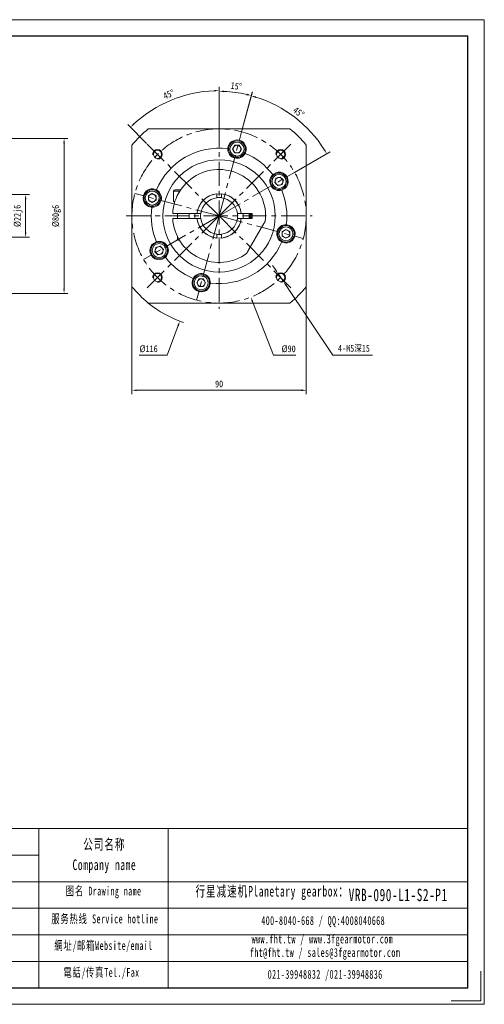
# Model space of a CAD drawing. Header units: millimetres. Extents: x 52 to 772, y 37 to 545.
# Tile 3 of 3: x 532 to 772, y 37 to 545. Entities that reach past the tile are written whole.
import ezdxf

# ---------------------------------------------------------------- set-up
doc = ezdxf.new("R2010")
doc.units = ezdxf.units.MM
doc.header["$LTSCALE"] = 10
doc.linetypes.add('CENTER', pattern=[2, 1.25, -0.25, 0.25, -0.25])
doc.layers.get('0').update_dxf_attribs({"lineweight": 18})
for name, color, linetype, lineweight in [('2细线层', 4, 'Continuous', 18), ('3中心线层', 1, 'CENTER', 18), ('图框_外框线', 7, 'Continuous', 18)]:
    doc.layers.add(name, color=color, linetype=linetype, lineweight=lineweight)
doc.styles.add('TH_GBDIM', font='txt', dxfattribs={"width": 0.8})
doc.styles.add('标准', font='txt', dxfattribs={"width": 0.667})
doc.dimstyles.new('TH_GBDIM', dxfattribs={"dimtxt": 3.5, "dimasz": 2.5, "dimexe": 2, "dimexo": 0, "dimgap": 1.5, "dimtad": 1, "dimdec": 1, "dimdsep": 46, "dimtxsty": 'TH_GBDIM', "dimcen": 2.5, "dimdle": 5, "dimclrd": 4, "dimclre": 4, "dimclrt": 3, "dimadec": 0, "dimazin": 0, "dimtfac": 0.714286, "dimtdec": 1, "dimtmove": 0, "dimatfit": 3, "dimfxl": 0, "dimtolj": 1, "dimarcsym": 0})

# ---------------------------------------------------------------- blocks, each defined once
blk = doc.blocks.new('*X9')
for points in [[(663.96, 416.64), (663.26, 416.18), (665, 414.33)], [(669.52, 408.33), (668.82, 407.87), (667.78, 410.18)]]:
    blk.add_hatch(color=4).paths.add_polyline_path(points, flags=0)
at = {"color": 4}
for p, q in [((663.61, 416.41), (662.22, 418.49)), ((665, 414.33), (667.78, 410.18)), ((693.23, 372.12), (669.17, 408.1)), ((713.71, 372.12), (693.23, 372.12))]:
    blk.add_line(p, q, dxfattribs=at)
at = {"color": 3, "insert": (704.22, 375.51), "char_height": 3.5, "width": 31.08, "attachment_point": 5, "style": 'TH_GBDIM'}
blk.add_mtext('4-M5深15', dxfattribs=at)
blk = doc.blocks.new('*X10')
blk.add_hatch(color=4).paths.add_polyline_path([(652.22, 399.97), (651.44, 399.67), (650.92, 402.15)], flags=0)
at = {"color": 4}
for p, q in [((632.07, 444.07), (637.07, 444.07)), ((634.57, 441.57), (634.57, 446.57)), ((662.63, 372.12), (651.83, 399.82)), ((674.21, 372.12), (662.63, 372.12))]:
    blk.add_line(p, q, dxfattribs=at)
at = {"color": 3, "insert": (670.48, 375.37), "char_height": 3.5, "width": 11.3867, "attachment_point": 5, "style": 'TH_GBDIM'}
blk.add_mtext('%%C90', dxfattribs=at)
blk = doc.blocks.new('*X11')
for points in [[(592.07, 354.41), (592.07, 353.58), (589.57, 354)], [(677.07, 354.41), (677.07, 353.58), (679.57, 354)]]:
    blk.add_hatch(color=4).paths.add_polyline_path(points, flags=0)
at = {"color": 4}
for p, q in [((589.57, 407.48), (589.57, 352)), ((679.57, 407.48), (679.57, 352)), ((592.07, 354), (677.07, 354))]:
    blk.add_line(p, q, dxfattribs=at)
at = {"color": 3, "insert": (634.57, 357.25), "char_height": 3.5, "width": 7.2178, "attachment_point": 5, "style": 'TH_GBDIM'}
blk.add_mtext('90', dxfattribs=at)
blk = doc.blocks.new('*X12')
blk.add_hatch(color=4).paths.add_polyline_path([(613.03, 387.54), (613.81, 387.25), (614.29, 389.73)], flags=0)
at = {"color": 4}
for p, q in [((632.07, 444.07), (637.07, 444.07)), ((634.57, 441.57), (634.57, 446.57)), ((607.72, 372.12), (613.42, 387.39)), ((593.3, 372.12), (607.72, 372.12))]:
    blk.add_line(p, q, dxfattribs=at)
blk.add_arc((634.57, 444.07), 58, 230.8833, 251.5106, dxfattribs=at)
at = {"color": 3, "insert": (598.17, 375.37), "char_height": 3.5, "width": 15.3378, "attachment_point": 5, "style": 'TH_GBDIM'}
blk.add_mtext('%%C116', dxfattribs=at)
blk = doc.blocks.new('*X13')
for points in [[(632.06, 509.21), (632.08, 508.38), (634.57, 508.84)], [(590.86, 491.31), (590.28, 491.91), (588.77, 489.87)]]:
    blk.add_hatch(color=4).paths.add_polyline_path(points, flags=0)
at = {"color": 4}
for p, q in [((634.57, 492.07), (634.57, 510.84)), ((597.09, 481.55), (587.36, 491.29))]:
    blk.add_line(p, q, dxfattribs=at)
blk.add_arc((634.57, 444.07), 64.77, 92.2117, 132.7883, dxfattribs=at)
at = {"color": 3, "insert": (608.54, 506.92), "char_height": 3.5, "width": 12.5704, "attachment_point": 5, "rotation": 22.5, "style": 'TH_GBDIM'}
blk.add_mtext('45%%D', dxfattribs=at)
blk = doc.blocks.new('*X14')
for points in [[(637.06, 508.02), (637.08, 508.85), (634.57, 508.48)], [(648.91, 507.29), (648.71, 506.48), (651.24, 506.29)]]:
    blk.add_hatch(color=4).paths.add_polyline_path(points, flags=0)
at = {"color": 4}
for p, q in [((634.57, 492.07), (634.57, 510.48)), ((646.22, 487.54), (651.76, 508.22))]:
    blk.add_line(p, q, dxfattribs=at)
blk.add_arc((634.57, 444.07), 64.41, 77.2241, 87.7759, dxfattribs=at)
at = {"color": 3, "insert": (643.4, 511.15), "char_height": 3.5, "width": 10.8247, "attachment_point": 5, "rotation": 352.5, "style": 'TH_GBDIM'}
blk.add_mtext('15%%D', dxfattribs=at)
blk = doc.blocks.new('*X15')
for points in [[(653.48, 505.04), (653.72, 505.84), (651.2, 506.13)], [(689.27, 478.55), (688.56, 478.12), (690.21, 476.2)]]:
    blk.add_hatch(color=4).paths.add_polyline_path(points, flags=0)
at = {"color": 4}
for p, q in [((646.22, 487.54), (651.72, 508.06)), ((673.54, 466.57), (691.94, 477.2))]:
    blk.add_line(p, q, dxfattribs=at)
blk.add_arc((634.57, 444.07), 64.24, 32.2297, 72.7703, dxfattribs=at)
at = {"color": 3, "insert": (675.66, 497.62), "char_height": 3.5, "width": 12.8426, "attachment_point": 5, "rotation": 322.5, "style": 'TH_GBDIM'}
blk.add_mtext('45%%D', dxfattribs=at)
blk = doc.blocks.new('*X20')
for points in [[(534.25, 452.58), (535.09, 452.58), (534.67, 455.08)], [(534.25, 435.58), (535.09, 435.58), (534.67, 433.08)]]:
    blk.add_hatch(color=4).paths.add_polyline_path(points, flags=0)
at = {"color": 4}
for p, q in [((509.43, 455.08), (536.67, 455.08)), ((534.67, 435.58), (534.67, 452.58)), ((509.43, 433.08), (536.67, 433.08))]:
    blk.add_line(p, q, dxfattribs=at)
at = {"color": 3, "insert": (530.84, 444.08), "char_height": 3.5, "width": 19.32, "attachment_point": 5, "rotation": 90, "style": 'TH_GBDIM'}
blk.add_mtext('%%C22j6', dxfattribs=at)
blk = doc.blocks.new('*X21')
for points in [[(554.1, 481.58), (554.93, 481.58), (554.51, 484.08)], [(554.1, 406.58), (554.93, 406.58), (554.51, 404.08)]]:
    blk.add_hatch(color=4).paths.add_polyline_path(points, flags=0)
at = {"color": 4}
for p, q in [((471.93, 484.08), (556.51, 484.08)), ((554.51, 406.58), (554.51, 481.58)), ((471.93, 404.08), (556.51, 404.08))]:
    blk.add_line(p, q, dxfattribs=at)
at = {"color": 3, "insert": (550.68, 444.08), "char_height": 3.5, "width": 19.32, "attachment_point": 5, "rotation": 90, "style": 'TH_GBDIM'}
blk.add_mtext('%%C80g6', dxfattribs=at)

msp = doc.modelspace()

# ---------------------------------------------------------------- linework, layer by layer
at = {"color": 7, "linetype": 'Continuous', "lineweight": 15}
for p, q in [((597.98, 489.07), (671.16, 489.07)), ((589.57, 407.48), (589.57, 480.67)), ((641.51, 478.61), (642.67, 480.61)), ((642.67, 476.61), (641.51, 478.61)), ((642.67, 480.61), (644.98, 480.61)), ((644.98, 480.61), (646.13, 478.61)), ((646.13, 478.61), (644.98, 476.61)), ((679.57, 480.67), (679.57, 407.48)), ((644.98, 476.61), (642.67, 476.61)), ((663.3, 461.35), (663.9, 463.58)), ((663.9, 463.58), (666.13, 464.18)), ((666.13, 464.18), (667.76, 462.55)), ((664.93, 459.72), (663.3, 461.35)), ((667.16, 460.32), (664.93, 459.72)), ((667.76, 462.55), (667.16, 460.32)), ((598.04, 454.48), (600.04, 455.64)), ((598.04, 452.17), (598.04, 454.48)), ((600.04, 455.64), (602.04, 454.48)), ((602.04, 454.48), (602.04, 452.17)), ((611.07, 456.82), (611.07, 451.57)), ((614.24, 456.82), (611.07, 456.82)), ((614.73, 457.57), (611.82, 457.57)), ((633.32, 455.51), (633.32, 455)), ((633.32, 455), (633.32, 454.07)), ((633.32, 454.07), (633.32, 453.49)), ((635.82, 455.51), (635.82, 455)), ((635.82, 454.07), (635.82, 455)), ((635.82, 454.07), (635.82, 453.49)), ((600.04, 451.02), (598.04, 452.17)), ((602.04, 452.17), (600.04, 451.02)), ((611.77, 451.57), (611.07, 451.57)), ((622.64, 445.32), (611.1, 445.32)), ((611.1, 442.82), (622.64, 442.82)), ((613.07, 445.32), (613.07, 442.82)), ((619.07, 445.32), (619.07, 442.82)), ((619.12, 445.32), (619.07, 444.07)), ((619.07, 444.07), (619.12, 442.82)), ((624.57, 445.32), (623.64, 445.32)), ((623.64, 442.82), (624.57, 442.82)), ((645.5, 445.32), (644.57, 445.32)), ((644.57, 442.82), (645.5, 442.82)), ((651.57, 445.32), (646.51, 445.32)), ((646.51, 442.82), (651.57, 442.82)), ((651.57, 442.82), (651.57, 445.32)), ((649.49, 425.92), (657.75, 440.23)), ((613.07, 433.41), (613.07, 431.82)), ((633.32, 434.66), (633.32, 434.07)), ((633.32, 434.07), (633.32, 433.15)), ((633.32, 433.15), (633.32, 432.64)), ((635.82, 434.66), (635.82, 434.07)), ((635.82, 433.15), (635.82, 434.07)), ((635.82, 433.15), (635.82, 432.64)), ((667.1, 435.98), (669.1, 437.13)), ((667.1, 433.67), (667.1, 435.98)), ((669.1, 432.51), (667.1, 433.67)), ((669.1, 437.13), (671.1, 435.98)), ((671.1, 433.67), (669.1, 432.51)), ((671.1, 435.98), (671.1, 433.67)), ((601.38, 425.6), (601.98, 427.83)), ((601.98, 427.83), (604.21, 428.43)), ((604.21, 428.43), (605.84, 426.8)), ((613.07, 431.82), (613.93, 431.82)), ((614.08, 431.57), (613.32, 431.57)), ((603.01, 423.97), (601.38, 425.6)), ((605.24, 424.57), (603.01, 423.97)), ((605.84, 426.8), (605.24, 424.57)), ((623.01, 409.54), (624.16, 411.54)), ((624.16, 407.54), (623.01, 409.54)), ((624.16, 411.54), (626.47, 411.54)), ((626.47, 407.54), (624.16, 407.54)), ((626.47, 411.54), (627.63, 409.54)), ((627.63, 409.54), (626.47, 407.54)), ((671.16, 399.07), (597.98, 399.07))]:
    msp.add_line(p, q, dxfattribs=at)
msp.add_lwpolyline([(650.02, 442.82), (650.07, 444.07), (650.02, 445.32)], dxfattribs=at)
for centre, radius in [((643.82, 478.61), 4.25), ((643.82, 478.61), 3.63), ((602.75, 475.89), 2.1), ((666.39, 475.89), 2.1), ((634.57, 444.07), 29), ((665.53, 461.95), 4.25), ((665.53, 461.95), 3.63), ((600.04, 453.33), 4.25), ((600.04, 453.33), 3.63), ((669.1, 434.82), 4.25), ((669.1, 434.82), 3.62), ((603.61, 426.2), 4.25), ((603.61, 426.2), 3.63), ((602.75, 412.25), 2.1), ((625.32, 409.54), 4.25), ((625.32, 409.54), 3.63), ((666.39, 412.25), 2.1)]:
    msp.add_circle(centre, radius, dxfattribs=at)
for centre, radius, start, end in [((634.57, 444.07), 58, 129.1167, 140.8833), ((634.57, 444.07), 58, 39.1167, 50.8833), ((643.82, 478.61), 4.75, 336.9662, 173.0338), ((634.57, 444.07), 35, 82.6029, 157.3971), ((643.82, 478.61), 4.75, 177.866, 332.134), ((643.82, 478.61), 2, 150, 210), ((643.82, 478.61), 2, 90, 150), ((643.82, 478.61), 2, 30, 90), ((643.82, 478.61), 2, 330, 30), ((643.82, 478.61), 2, 210, 270), ((643.82, 478.61), 2, 270, 330), ((634.57, 444.07), 35, 37.6029, 67.3971), ((634.57, 444.07), 24, 353.5565, 177.0145), ((665.53, 461.95), 4.75, 132.866, 287.134), ((665.53, 461.95), 4.75, 291.9662, 128.0338), ((665.53, 461.95), 2, 105, 165), ((665.53, 461.95), 2, 45, 105), ((665.53, 461.95), 2, 345, 45), ((600.04, 453.33), 4.75, 66.9662, 263.0338), ((665.53, 461.95), 2, 165, 225), ((665.53, 461.95), 2, 225, 285), ((665.53, 461.95), 2, 285, 345), ((600.04, 453.33), 2, 120, 180), ((600.04, 453.33), 2, 180, 240), ((600.04, 453.33), 2, 60, 120), ((600.04, 453.33), 4.75, 267.866, 62.134), ((600.04, 453.33), 2, 0, 60), ((600.04, 453.33), 2, 300, 0), ((611.82, 456.82), 0.75, 90, 180), ((634.57, 444.07), 11.5, 6.2401, 173.7599), ((634.57, 444.07), 11.5, 96.2401, 173.7599), ((634.57, 444.07), 9.5, 97.5608, 172.4392), ((634.57, 444.07), 9.6, 82.5184, 97.4816), ((634.57, 444.07), 11.5, 6.2401, 83.7599), ((634.57, 444.07), 9.5, 7.5608, 82.4392), ((634.57, 444.07), 35, 352.6029, 22.3971), ((600.04, 453.33), 2, 240, 300), ((634.57, 444.07), 35, 172.6029, 202.3971), ((634.57, 444.07), 24, 182.9855, 306.4435), ((634.57, 444.07), 12.5, 174.2608, 185.7392), ((634.57, 444.07), 11.5, 186.2401, 353.7599), ((634.57, 444.07), 11.5, 186.2401, 263.7599), ((634.57, 444.07), 9.6, 172.5184, 187.4816), ((634.57, 444.07), 9.5, 187.5608, 262.4392), ((634.57, 444.07), 9.5, 277.5608, 352.4392), ((634.57, 444.07), 11.5, 276.2401, 353.7599), ((634.57, 444.07), 9.6, 352.5184, 7.4816), ((634.57, 444.07), 12.5, 354.2608, 5.7392), ((634.57, 444.07), 16, 355.5192, 4.4808), ((634.57, 444.07), 16.4, 355.6287, 4.3713), ((634.57, 444.07), 17, 355.7833, 4.2167), ((669.1, 434.82), 4.75, 87.866, 242.134), ((669.1, 434.82), 4.75, 246.9662, 83.0338), ((634.57, 444.07), 9.6, 262.5184, 277.4816), ((669.1, 434.82), 2, 120, 180), ((669.1, 434.82), 2, 180, 240), ((669.1, 434.82), 2, 60, 120), ((669.1, 434.82), 2, 240, 300), ((669.1, 434.82), 2, 0, 60), ((669.1, 434.82), 2, 300, 0), ((603.61, 426.2), 4.75, 111.9662, 308.0338), ((603.61, 426.2), 2, 105, 165), ((603.61, 426.2), 4.75, 312.866, 107.134), ((603.61, 426.2), 2, 45, 105), ((603.61, 426.2), 2, 345, 45), ((634.57, 444.07), 35, 262.6029, 337.3971), ((603.61, 426.2), 2, 165, 225), ((603.61, 426.2), 2, 225, 285), ((603.61, 426.2), 2, 285, 345), ((634.57, 444.07), 35, 217.6029, 247.3971), ((625.32, 409.54), 4.75, 357.866, 152.134), ((634.57, 444.07), 58, 219.1167, 230.8833), ((625.32, 409.54), 4.75, 156.9662, 353.0338), ((625.32, 409.54), 2, 150, 210), ((625.32, 409.54), 2, 90, 150), ((625.32, 409.54), 2, 210, 270), ((625.32, 409.54), 2, 30, 90), ((625.32, 409.54), 2, 270, 330), ((625.32, 409.54), 2, 330, 30), ((634.57, 444.07), 58, 309.1167, 320.8833)]:
    msp.add_arc(centre, radius, start, end, dxfattribs=at)
for points in [[(639.11, 479.18), (639.08, 478.78)], [(648.02, 476.39), (648.19, 476.75)], [(662.6, 465.69), (662.3, 465.43)], [(602.26, 457.53), (601.9, 457.7)], [(666.93, 457.41), (667.31, 457.54)], [(599.46, 448.61), (599.86, 448.58)], [(611.1, 445.32), (610.6, 445.32)], [(610.6, 442.82), (611.1, 442.82)], [(623.14, 445.32), (622.64, 445.32)], [(622.64, 442.82), (623.14, 442.82)], [(623.64, 445.32), (623.14, 445.32)], [(623.14, 442.82), (623.64, 442.82)], [(646, 445.32), (645.5, 445.32)], [(645.5, 442.82), (646, 442.82)], [(646.51, 445.32), (646, 445.32)], [(646, 442.82), (646.51, 442.82)], [(658.42, 441.38), (657.75, 440.23)], [(669.68, 439.54), (669.28, 439.57)], [(602.21, 430.74), (601.83, 430.6)], [(613.07, 431.82), (613.32, 431.57)], [(666.88, 430.62), (667.24, 430.45)], [(606.54, 422.46), (606.84, 422.72)], [(649.49, 425.92), (648.83, 424.77)], [(621.12, 411.76), (620.95, 411.4)], [(630.03, 408.97), (630.06, 409.37)]]:
    msp.add_open_spline(points, degree=1, dxfattribs=at)
for points, knots in [([(624.57, 445.32), (624.71, 445.32), (624.91, 445.32), (625.1, 445.32), (625.15, 445.32)], [0, 0, 0, 0, 0.4290937, 0.5821203, 0.5821203, 0.5821203, 0.5821203]), ([(625.15, 442.82), (625.1, 442.82), (624.91, 442.82), (624.71, 442.82), (624.57, 442.82)], [0, 0, 0, 0, 0.1530266, 0.5821203, 0.5821203, 0.5821203, 0.5821203]), ([(643.99, 445.32), (644.04, 445.32), (644.23, 445.32), (644.43, 445.32), (644.57, 445.32)], [0, 0, 0, 0, 0.1530266, 0.5821203, 0.5821203, 0.5821203, 0.5821203]), ([(644.57, 442.82), (644.43, 442.82), (644.23, 442.82), (644.04, 442.82), (643.99, 442.82)], [0, 0, 0, 0, 0.4290937, 0.5821203, 0.5821203, 0.5821203, 0.5821203])]:
    msp.add_open_spline(points, degree=3, knots=knots, dxfattribs=at)
at = {"layer": '2细线层'}
for centre in [(602.75, 475.89), (666.39, 475.89), (602.75, 412.25), (666.39, 412.25)]:
    msp.add_arc(centre, 2.5, 270, 180, dxfattribs=at)
at = {"layer": '3中心线层'}
for p, q in [((634.57, 492.07), (634.57, 396.07)), ((634.57, 444.07), (646.22, 487.54)), ((634.57, 444.07), (597.09, 481.55)), ((634.57, 444.07), (672.05, 481.55)), ((634.57, 444.07), (673.54, 466.57)), ((634.57, 444.07), (591.1, 455.72)), ((586.57, 444.07), (682.57, 444.07)), ((634.57, 444.07), (595.6, 421.57)), ((634.57, 444.07), (597.09, 406.6)), ((634.57, 444.07), (622.92, 400.61)), ((634.57, 444.07), (672.05, 406.6)), ((634.57, 444.07), (678.04, 432.43))]:
    msp.add_line(p, q, dxfattribs=at)
msp.add_circle((634.57, 444.07), 45, dxfattribs=at)
at = {"layer": '图框_外框线'}
for p, q in [((115.6, 127.5), (762.95, 127.5)), ((541.46, 127.5), (541.46, 45.28)), ((608.3, 127.5), (608.3, 45.28)), ((177.64, 113.78), (541.46, 113.78)), ((115.6, 100.07), (762.95, 100.07)), ((177.64, 86.35), (762.95, 86.35)), ((177.64, 72.63), (762.95, 72.63)), ((177.64, 58.91), (762.95, 58.91))]:
    msp.add_line(p, q, dxfattribs=at)
at = {"layer": '图框_外框线', "color": 3}
msp.add_lwpolyline([(52.05, 36.71), (771.52, 36.71), (771.52, 545.48), (52.05, 545.48)], close=True, dxfattribs=at)
at = {"layer": '图框_外框线', "color": 3, "lineweight": 25}
msp.add_lwpolyline([(94.87, 45.28), (762.95, 45.28), (762.95, 536.92), (94.87, 536.92)], close=True, dxfattribs=at)
at = {"layer": '图框_外框线', "color": 3}
msp.add_lwpolyline([(769.8, 53.84), (769.8, 38.43), (754.39, 38.43)], dxfattribs=at)

# ---------------------------------------------------------------- texts
at = {"layer": '图框_外框线', "color": 1, "attachment_point": 2, "line_spacing_factor": 1.15057, "style": '标准'}
for s, insert, char_height, width in [('\\T1.1;公司名称\\PCompany name', (575.31, 122.09), 5.4877, 71.049), ('\\T1.1;图名 Drawing name', (574.93, 97.54), 4.5731, 58.4841), ('\\T1.1;  行星减速机Planetary gearbox：', (659.24, 97.89), 5.4877, 86.3091), ('{\\T1.10000;VRB-090-L1-S2-P1}', (727.04, 96.43), 6.4024, 46.593), ('\\T1.1;服务热线 Service hotline', (575.58, 83.16), 4.5731, 65.1569), ('\\T1.1;400-8040-668 / QQ:4008040668', (688.31, 82.28), 4.5731, 133.1481), ('\\T1.1;www.fht.tw / www.3fgearmotor.com ', (687.89, 72.76), 4.5731, 133.2979), ('\\T1.1;網址/邮箱Website/email', (574.87, 69.38), 4.5731, 67.8222), ('{\\T1.10000;fht@fht.tw / sales@3fgearmotor.com }', (689.28, 65.79), 4.5731, 133.2979), ('\\T1.1;電話/传真Tel./Fax', (573.84, 55.49), 4.5731, 68.6379), ('\\T1.1;021-39948832 /021-39948836 ', (689.33, 54.49), 4.5731, 101.7831)]:
    msp.add_mtext(s, dxfattribs=dict(at, insert=insert, char_height=char_height, width=width))

# ---------------------------------------------------------------- dimensions: what is measured, and where the dimension line sits
for base, line1, line2, picture, middle in [((642.98, 507.93), ((634.57, 444.07), (646.22, 487.54)), ((634.57, 492.07), (634.57, 396.07)), '*X14', (643.4, 511.15)), ((609.78, 503.91), ((634.57, 492.07), (634.57, 396.07)), ((634.57, 444.07), (597.09, 481.55)), '*X13', (608.54, 506.92)), ((673.68, 495.04), ((634.57, 444.07), (673.54, 466.57)), ((634.57, 444.07), (646.22, 487.54)), '*X15', (675.66, 497.62))]:
    dim = msp.add_angular_dim_2l(base=base, line1=line1, line2=line2, dimstyle='TH_GBDIM', override={"dimtad": 1, "dimtih": 0, "dimtoh": 0, "dimsah": 1, "dimtdec": 0, "dimtzin": 0})
    dim.commit()
    dim.dimension.update_dxf_attribs({"geometry": picture, "text_midpoint": middle})
for p1, p2, picture, middle in [((654.85, 498.41), (614.29, 389.73), '*X12', (607.72, 372.12)), ((618.22, 486), (650.92, 402.15), '*X10', (662.63, 372.12))]:
    dim = msp.add_diameter_dim_2p(p1=p1, p2=p2, dimstyle='TH_GBDIM', override={"dimtih": 1, "dimtoh": 1, "dimpost": '%%C<>', "dimsah": 1, "dimtofl": 0, "dimtzin": 0})
    dim.commit()
    dim.dimension.update_dxf_attribs({"geometry": picture, "text_midpoint": middle, "dimtype": 163})
for base, p1, p2, text, picture, middle in [((554.51, 484.08), (471.93, 404.08), (471.93, 484.08), '%%C<>g6', '*X21', (554.51, 444.08)), ((534.67, 455.08), (509.43, 433.08), (509.43, 455.08), '%%C<>j6', '*X20', (534.67, 444.08))]:
    dim = msp.add_linear_dim(base=base, p1=p1, p2=p2, angle=90, text=text, dimstyle='TH_GBDIM', override={"dimsah": 1, "dimtzin": 0})
    dim.commit()
    dim.dimension.update_dxf_attribs({"geometry": picture, "text_midpoint": middle, "dimtype": 160})
dim = msp.add_diameter_dim_2p(p1=(665, 414.33), p2=(667.78, 410.18), text='4-M5深15', dimstyle='TH_GBDIM', override={"dimtoh": 1, "dimpost": '%%C<>', "dimsah": 1, "dimtzin": 0})
dim.commit()
dim.dimension.update_dxf_attribs({"geometry": '*X9', "text_midpoint": (693.23, 372.12), "dimtype": 163})
dim = msp.add_linear_dim(base=(679.57, 354), p1=(589.57, 407.48), p2=(679.57, 407.48), dimstyle='TH_GBDIM', override={"dimsah": 1, "dimtzin": 0})
dim.commit()
dim.dimension.update_dxf_attribs({"geometry": '*X11', "text_midpoint": (634.57, 354), "dimtype": 160})

doc.saveas('drawing.dxf')
